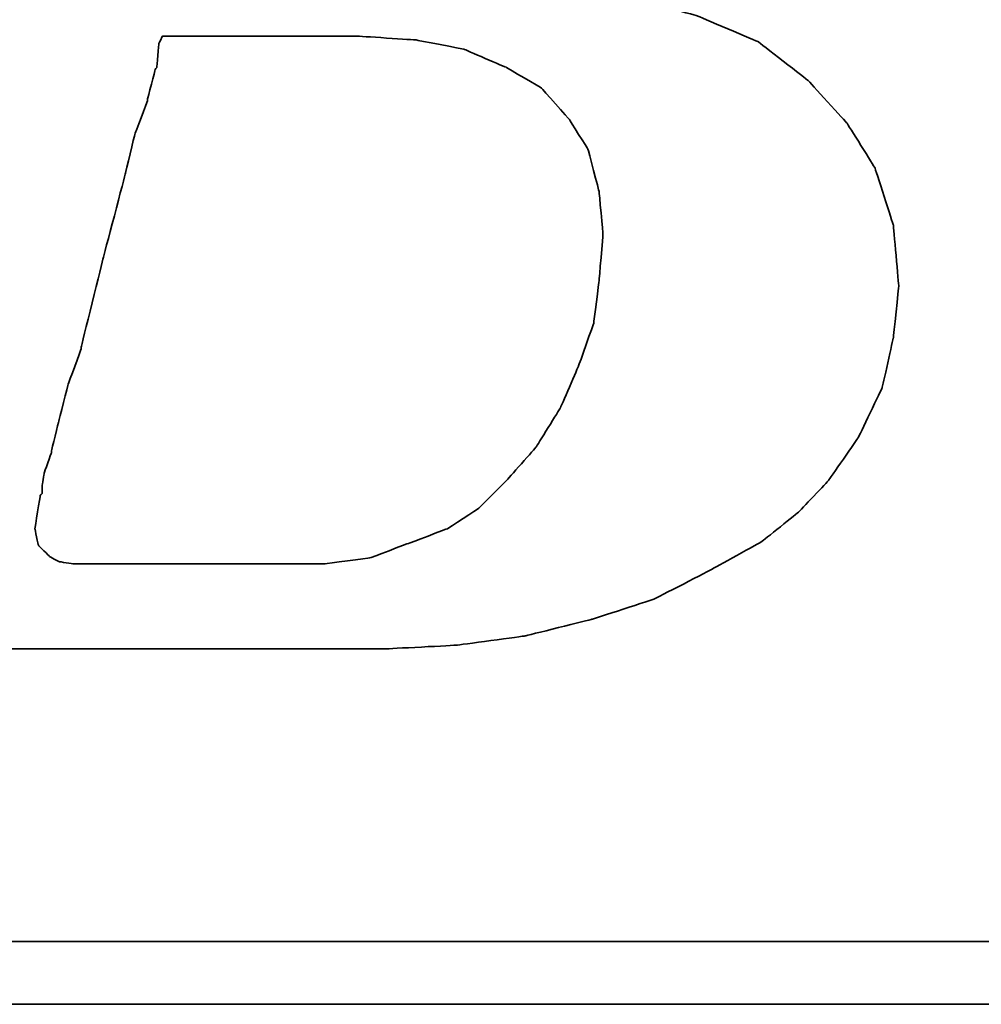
# Model space of a CAD drawing. Header units: millimetres. Extents: x 416 to 815, y 121 to 252.
# Tile 27 of 51: x 714.18 to 716.13, y 160.68 to 162.67. Entities that reach past the tile are written whole.
import ezdxf

# ---------------------------------------------------------------- set-up
doc = ezdxf.new("R2010")
doc.units = ezdxf.units.MM
doc.layers.add('DIM', color=4, linetype='CONTINUOUS')
doc.layers.add('layer 1', color=7, linetype='CONTINUOUS')

# ---------------------------------------------------------------- blocks, each defined once
blk = doc.blocks.new('TBI MOTION logo(完整正式版)')
at = {"layer": 'layer 1', "color": 22, "lineweight": 35}
for points, knots in [([(-64.65375, -6.86375), (-64.65375, -6.86375), (-64.84375, -7.29625), (-64.84375, -7.29625), (-64.84375, -7.29625), (-64.84375, -7.29625), (-64.86875, -7.34375), (-64.86875, -7.34375), (-64.86875, -7.34375), (-64.86875, -7.34375), (-64.86875, -7.36875), (-64.86875, -7.36875), (-64.86875, -7.36875), (-64.86875, -7.36875), (-65.15375, -7.65375), (-65.15375, -7.65375), (-65.15375, -7.65375), (-65.15375, -7.65375), (-65.17875, -7.65375), (-65.17875, -7.65375), (-65.17875, -7.65375), (-65.17875, -7.65375), (-65.20375, -7.67875), (-65.20375, -7.67875), (-65.20375, -7.67875), (-65.20375, -7.67875), (-65.58875, -7.87125), (-65.58875, -7.87125), (-65.58875, -7.87125), (-65.58875, -7.87125), (-65.63375, -7.87125), (-65.63375, -7.87125), (-65.63375, -7.87125), (-65.63375, -7.87125), (-65.65875, -7.89375), (-65.65875, -7.89375), (-65.65875, -7.89375), (-65.65875, -7.89375), (-66.09375, -7.94375), (-66.09375, -7.94375), (-66.09375, -7.94375), (-66.09375, -7.94375), (-66.11375, -7.94375), (-66.11375, -7.94375), (-66.11375, -7.94375), (-66.11375, -7.94375), (-66.16375, -7.94375), (-66.16375, -7.94375), (-66.16375, -7.94375), (-66.16375, -7.94375), (-66.30875, -7.94375), (-66.30875, -7.94375), (-66.30875, -7.94375), (-66.30875, -7.94375), (-66.69375, -7.94375), (-66.69375, -7.94375), (-66.69375, -7.94375), (-66.69375, -7.94375), (-67.07375, -7.94375), (-67.07375, -7.94375), (-67.07375, -7.94375), (-67.07375, -7.94375), (-67.12375, -7.94375), (-67.12375, -7.94375), (-67.12375, -7.94375), (-67.12375, -7.94375), (-67.12375, -7.96625), (-67.12375, -7.96625), (-67.12375, -7.96625), (-67.12375, -7.96625), (-67.14875, -7.99125), (-67.14875, -7.99125), (-67.14875, -7.99125), (-67.14875, -7.99125), (-67.24375, -8.34875), (-67.24375, -8.34875), (-67.24375, -8.34875), (-67.24375, -8.34875), (-67.31375, -8.68625), (-67.31375, -8.68625), (-67.31375, -8.68625), (-67.31375, -8.68625), (-67.26875, -8.68625), (-67.26875, -8.68625), (-67.26875, -8.68625), (-67.26875, -8.68625), (-67.07375, -8.68625), (-67.07375, -8.68625), (-67.07375, -8.68625), (-67.07375, -8.68625), (-66.54875, -8.68625), (-66.54875, -8.68625), (-66.54875, -8.68625), (-66.54875, -8.68625), (-65.82625, -8.68625), (-65.82625, -8.68625), (-65.82625, -8.68625), (-65.82625, -8.68625), (-65.01375, -8.68625), (-65.01375, -8.68625), (-65.01375, -8.68625), (-65.01375, -8.68625), (-64.05375, -8.68625), (-64.05375, -8.68625), (-64.05375, -8.68625), (-64.05375, -8.68625), (-62.08375, -8.68625), (-62.08375, -8.68625), (-62.08375, -8.68625), (-62.08375, -8.68625), (-60.06875, -8.68625), (-60.06875, -8.68625), (-60.06875, -8.68625), (-60.06875, -8.68625), (-59.10875, -8.68625), (-59.10875, -8.68625), (-59.10875, -8.68625), (-59.10875, -8.68625), (-58.29375, -8.68625), (-58.29375, -8.68625), (-58.29375, -8.68625), (-58.29375, -8.68625), (-57.57375, -8.68625), (-57.57375, -8.68625), (-57.57375, -8.68625), (-57.57375, -8.68625), (-57.04875, -8.68625), (-57.04875, -8.68625), (-57.04875, -8.68625), (-57.04875, -8.68625), (-56.85375, -8.68625), (-56.85375, -8.68625), (-56.85375, -8.68625), (-56.85375, -8.68625), (-56.70875, -8.68625), (-56.70875, -8.68625), (-56.70875, -8.68625), (-56.70875, -8.68625), (-56.61375, -8.68625), (-56.61375, -8.68625), (-56.61375, -8.68625), (-56.61375, -8.68625), (-56.56875, -8.68625), (-56.56875, -8.68625), (-56.56875, -8.68625), (-56.56875, -8.68625), (-55.65375, -8.63875), (-55.65375, -8.63875), (-55.65375, -8.63875), (-55.65375, -8.63875), (-54.76875, -8.51875), (-54.76875, -8.51875), (-54.76875, -8.51875), (-54.76875, -8.51875), (-53.90375, -8.30375), (-53.90375, -8.30375), (-53.90375, -8.30375), (-53.90375, -8.30375), (-53.08875, -8.03875), (-53.08875, -8.03875), (-53.08875, -8.03875), (-53.08875, -8.03875), (-52.34375, -7.65375), (-52.34375, -7.65375), (-52.34375, -7.65375), (-52.34375, -7.65375), (-51.69875, -7.29625), (-51.69875, -7.29625), (-51.69875, -7.29625), (-51.69875, -7.29625), (-51.21875, -6.91125), (-51.21875, -6.91125), (-51.21875, -6.91125), (-51.21875, -6.91125), (-50.83375, -6.50375), (-50.83375, -6.50375), (-50.83375, -6.50375), (-50.83375, -6.50375), (-50.44875, -5.94875), (-50.44875, -5.94875), (-50.44875, -5.94875), (-50.44875, -5.94875), (-50.13875, -5.30375), (-50.13875, -5.30375), (-50.13875, -5.30375), (-50.13875, -5.30375), (-49.99375, -4.65375), (-49.99375, -4.65375), (-49.99375, -4.65375), (-49.99375, -4.65375), (-49.92375, -3.98375), (-49.92375, -3.98375), (-49.92375, -3.98375), (-49.92375, -3.98375), (-49.99375, -3.19374), (-49.99375, -3.19374), (-49.99375, -3.19374), (-49.99375, -3.19374), (-50.23374, -2.44874), (-50.23374, -2.44874), (-50.23374, -2.44874), (-50.23374, -2.44874), (-50.59375, -1.87374), (-50.59375, -1.87374), (-50.59375, -1.87374), (-50.59375, -1.87374), (-51.09875, -1.31874), (-51.09875, -1.31874), (-51.09875, -1.31874), (-51.09875, -1.31874), (-51.74375, -0.81875), (-51.74375, -0.81875), (-51.74375, -0.81875), (-51.74375, -0.81875), (-52.53875, -0.48125), (-52.53875, -0.48125), (-52.53875, -0.48125), (-52.53875, -0.48125), (-53.47375, -0.21875), (-53.47375, -0.21875), (-53.47375, -0.21875), (-53.47375, -0.21875), (-54.52875, -0.04874), (-54.52875, -0.04874), (-54.52875, -0.04874), (-54.52875, -0.04874), (-55.65375, 0.12125), (-55.65375, 0.12125), (-55.65375, 0.12125), (-55.65375, 0.12125), (-54.50375, 0.28624), (-54.50375, 0.28624), (-54.50375, 0.28624), (-54.50375, 0.28624), (-53.83375, 0.38124), (-53.83375, 0.38124), (-53.83375, 0.38124), (-53.83375, 0.38124), (-53.18375, 0.50125), (-53.18375, 0.50125), (-53.18375, 0.50125), (-53.18375, 0.50125), (-52.55875, 0.66874), (-52.55875, 0.66874), (-52.55875, 0.66874), (-52.55875, 0.66874), (-52.03375, 0.86124), (-52.03375, 0.86124), (-52.03375, 0.86124), (-52.03375, 0.86124), (-51.50374, 1.03124), (-51.50374, 1.03124), (-51.50374, 1.03124), (-51.50374, 1.03124), (-51.09875, 1.27125), (-51.09875, 1.27125), (-51.09875, 1.27125), (-51.09875, 1.27125), (-50.71375, 1.48624), (-50.71375, 1.48624), (-50.71375, 1.48624), (-50.71375, 1.48624), (-50.37625, 1.77625), (-50.37625, 1.77625), (-50.37625, 1.77625), (-50.37625, 1.77625), (-49.82375, 2.37625), (-49.82375, 2.37625), (-49.82375, 2.37625), (-49.82375, 2.37625), (-49.41875, 2.99625), (-49.41875, 2.99625), (-49.41875, 2.99625), (-49.41875, 2.99625), (-49.22375, 3.76625), (-49.22375, 3.76625), (-49.22375, 3.76625), (-49.22375, 3.76625), (-49.15375, 4.50874), (-49.15375, 4.50874), (-49.15375, 4.50874), (-49.15375, 4.50874), (-49.20375, 5.25125), (-49.20375, 5.25125), (-49.20375, 5.25125), (-49.20375, 5.25125), (-49.41875, 5.92625), (-49.41875, 5.92625), (-49.41875, 5.92625), (-49.41875, 5.92625), (-49.77875, 6.47625), (-49.77875, 6.47625), (-49.77875, 6.47625), (-49.77875, 6.47625), (-50.33125, 7.02624), (-50.33125, 7.02624), (-50.33125, 7.02624), (-50.33125, 7.02624), (-51.00125, 7.43625), (-51.00125, 7.43625), (-51.00125, 7.43625), (-51.00125, 7.43625), (-51.79375, 7.72625), (-51.79375, 7.72625), (-51.79375, 7.72625), (-51.79375, 7.72625), (-52.72875, 7.89124), (-52.72875, 7.89124), (-52.72875, 7.89124), (-52.72875, 7.89124), (-53.83375, 7.98625), (-53.83375, 7.98625), (-53.83375, 7.98625), (-53.83375, 7.98625), (-53.92875, 7.98625), (-53.92875, 7.98625), (-53.92875, 7.98625), (-53.92875, 7.98625), (-54.26375, 7.98625), (-54.26375, 7.98625), (-54.26375, 7.98625), (-54.26375, 7.98625), (-54.74375, 7.98625), (-54.74375, 7.98625), (-54.74375, 7.98625), (-54.74375, 7.98625), (-55.36875, 7.98625), (-55.36875, 7.98625), (-55.36875, 7.98625), (-55.36875, 7.98625), (-56.13375, 7.98625), (-56.13375, 7.98625), (-56.13375, 7.98625), (-56.13375, 7.98625), (-56.94875, 7.98625), (-56.94875, 7.98625), (-56.94875, 7.98625), (-56.94875, 7.98625), (-58.77625, 7.98625), (-58.77625, 7.98625), (-58.77625, 7.98625), (-58.77625, 7.98625), (-60.59875, 7.98625), (-60.59875, 7.98625), (-60.59875, 7.98625), (-60.59875, 7.98625), (-61.41375, 7.98625), (-61.41375, 7.98625), (-61.41375, 7.98625), (-61.41375, 7.98625), (-62.17875, 7.98625), (-62.17875, 7.98625), (-62.17875, 7.98625), (-62.17875, 7.98625), (-62.80375, 7.98625), (-62.80375, 7.98625), (-62.80375, 7.98625), (-62.80375, 7.98625), (-63.30625, 7.98625), (-63.30625, 7.98625), (-63.30625, 7.98625), (-63.30625, 7.98625), (-63.57375, 7.98625), (-63.57375, 7.98625), (-63.57375, 7.98625), (-63.57375, 7.98625), (-63.57375, 7.96375), (-63.57375, 7.96375), (-63.57375, 7.96375), (-63.57375, 7.96375), (-63.59875, 7.94125), (-63.59875, 7.94125), (-63.59875, 7.94125), (-63.59875, 7.94125), (-63.69375, 7.55625), (-63.69375, 7.55625), (-63.69375, 7.55625), (-63.69375, 7.55625), (-63.76375, 7.24624), (-63.76375, 7.24624), (-63.76375, 7.24624), (-63.76375, 7.24624), (-63.23875, 7.24624), (-63.23875, 7.24624), (-63.23875, 7.24624), (-63.23875, 7.24624), (-62.75875, 7.24624), (-62.75875, 7.24624), (-62.75875, 7.24624), (-62.75875, 7.24624), (-62.61125, 7.24624), (-62.61125, 7.24624), (-62.61125, 7.24624), (-62.61125, 7.24624), (-62.56625, 7.24624), (-62.56625, 7.24624), (-62.56625, 7.24624), (-62.56625, 7.24624), (-62.22875, 7.24624), (-62.22875, 7.24624), (-62.22875, 7.24624), (-62.22875, 7.24624), (-62.20375, 7.24624), (-62.20375, 7.24624), (-62.20375, 7.24624), (-62.20375, 7.24624), (-62.17875, 7.21875), (-62.17875, 7.21875), (-62.17875, 7.21875), (-62.17875, 7.21875), (-61.96375, 7.17125), (-61.96375, 7.17125), (-61.96375, 7.17125), (-61.96375, 7.17125), (-61.72375, 7.12624), (-61.72375, 7.12624), (-61.72375, 7.12624), (-61.72375, 7.12624), (-61.70375, 7.12624), (-61.70375, 7.12624), (-61.70375, 7.12624), (-61.70375, 7.12624), (-61.55875, 7.07624), (-61.55875, 7.07624), (-61.55875, 7.07624), (-61.55875, 7.07624), (-61.50875, 7.07624), (-61.50875, 7.07624), (-61.50875, 7.07624), (-61.50875, 7.07624), (-61.48375, 7.02624), (-61.48375, 7.02624), (-61.48375, 7.02624), (-61.48375, 7.02624), (-61.31875, 6.83375), (-61.31875, 6.83375), (-61.31875, 6.83375), (-61.31875, 6.83375), (-61.29375, 6.81125), (-61.29375, 6.81125), (-61.29375, 6.81125), (-61.29375, 6.81125), (-61.29375, 6.78625), (-61.29375, 6.78625), (-61.29375, 6.78625), (-61.29375, 6.78625), (-61.19875, 6.50124), (-61.19875, 6.50124), (-61.19875, 6.50124), (-61.19875, 6.50124), (-61.17375, 6.45124), (-61.17375, 6.45124), (-61.17375, 6.45124), (-61.17375, 6.45124), (-61.19875, 6.40625), (-61.19875, 6.40625), (-61.19875, 6.40625), (-61.19875, 6.40625), (-61.26875, 5.99624), (-61.26875, 5.99624), (-61.26875, 5.99624), (-61.26875, 5.99624), (-61.26875, 5.85125), (-61.26875, 5.85125), (-61.26875, 5.85125), (-61.26875, 5.85125), (-61.26875, 5.82625), (-61.26875, 5.82625), (-61.26875, 5.82625), (-61.26875, 5.82625), (-61.29375, 5.80625), (-61.29375, 5.80625), (-61.29375, 5.80625), (-61.29375, 5.80625), (-61.34125, 5.66125), (-61.34125, 5.66125), (-61.34125, 5.66125), (-61.34125, 5.66125), (-61.41375, 5.44625), (-61.41375, 5.44625), (-61.41375, 5.44625), (-61.41375, 5.44625), (-61.48375, 5.15625), (-61.48375, 5.15625), (-61.48375, 5.15625), (-61.48375, 5.15625), (-61.58375, 4.82124), (-61.58375, 4.82124), (-61.58375, 4.82124), (-61.58375, 4.82124), (-61.79875, 4.00375), (-61.79875, 4.00375), (-61.79875, 4.00375), (-61.79875, 4.00375), (-62.05875, 2.99625), (-62.05875, 2.99625), (-62.05875, 2.99625), (-62.05875, 2.99625), (-62.34875, 1.91625), (-62.34875, 1.91625), (-62.34875, 1.91625), (-62.34875, 1.91625), (-62.97375, -0.41124), (-62.97375, -0.41124), (-62.97375, -0.41124), (-62.97375, -0.41124), (-63.59875, -2.75875), (-63.59875, -2.75875), (-63.59875, -2.75875), (-63.59875, -2.75875), (-63.88375, -3.86374), (-63.88375, -3.86374), (-63.88375, -3.86374), (-63.88375, -3.86374), (-64.14875, -4.82374), (-64.14875, -4.82374), (-64.14875, -4.82374), (-64.14875, -4.82374), (-64.36375, -5.64125), (-64.36375, -5.64125), (-64.36375, -5.64125), (-64.36375, -5.64125), (-64.43625, -5.97625), (-64.43625, -5.97625), (-64.43625, -5.97625), (-64.43625, -5.97625), (-64.50875, -6.28625), (-64.50875, -6.28625), (-64.50875, -6.28625), (-64.50875, -6.28625), (-64.50875, -6.30875), (-64.50875, -6.30875), (-64.50875, -6.30875), (-64.50875, -6.30875), (-64.57875, -6.50375), (-64.57875, -6.50375), (-64.57875, -6.50375), (-64.57875, -6.50375), (-64.62875, -6.69625), (-64.62875, -6.69625), (-64.62875, -6.69625), (-64.62875, -6.69625), (-64.62875, -6.76875), (-64.62875, -6.76875), (-64.62875, -6.76875), (-64.62875, -6.76875), (-64.62875, -6.81375), (-64.62875, -6.81375), (-64.62875, -6.81375), (-64.62875, -6.81375), (-64.62875, -6.83875), (-64.62875, -6.83875), (-64.62875, -6.83875), (-64.62875, -6.83875), (-64.65375, -6.86375), (-64.65375, -6.86375)], [0, 0, 0, 0, 0.00719424, 0.00719424, 0.00719424, 0.00719425, 0.01438849, 0.01438849, 0.01438849, 0.0143885, 0.02158273, 0.02158273, 0.02158273, 0.02158274, 0.02877698, 0.02877698, 0.02877698, 0.02877699, 0.03597122, 0.03597122, 0.03597122, 0.03597123, 0.04316547, 0.04316547, 0.04316547, 0.04316548, 0.05035971, 0.05035971, 0.05035971, 0.05035972, 0.05755396, 0.05755396, 0.05755396, 0.05755397, 0.0647482, 0.0647482, 0.0647482, 0.06474821, 0.07194245, 0.07194245, 0.07194245, 0.07194246, 0.07913669, 0.07913669, 0.07913669, 0.0791367, 0.08633094, 0.08633094, 0.08633094, 0.08633095, 0.09352518, 0.09352518, 0.09352518, 0.09352519, 0.10071942, 0.10071942, 0.10071942, 0.10071943, 0.10791367, 0.10791367, 0.10791367, 0.10791368, 0.11510791, 0.11510791, 0.11510791, 0.11510792, 0.12230216, 0.12230216, 0.12230216, 0.12230217, 0.1294964, 0.1294964, 0.1294964, 0.12949641, 0.13669065, 0.13669065, 0.13669065, 0.13669066, 0.14388489, 0.14388489, 0.14388489, 0.1438849, 0.15107914, 0.15107914, 0.15107914, 0.15107915, 0.15827338, 0.15827338, 0.15827338, 0.15827339, 0.16546763, 0.16546763, 0.16546763, 0.16546764, 0.17266187, 0.17266187, 0.17266187, 0.17266188, 0.17985612, 0.17985612, 0.17985612, 0.17985613, 0.18705036, 0.18705036, 0.18705036, 0.18705037, 0.1942446, 0.1942446, 0.1942446, 0.19424461, 0.20143885, 0.20143885, 0.20143885, 0.20143886, 0.20863309, 0.20863309, 0.20863309, 0.2086331, 0.21582734, 0.21582734, 0.21582734, 0.21582735, 0.22302158, 0.22302158, 0.22302158, 0.22302159, 0.23021583, 0.23021583, 0.23021583, 0.23021584, 0.23741007, 0.23741007, 0.23741007, 0.23741008, 0.24460432, 0.24460432, 0.24460432, 0.24460433, 0.25179856, 0.25179856, 0.25179856, 0.25179857, 0.25899281, 0.25899281, 0.25899281, 0.25899282, 0.26618705, 0.26618705, 0.26618705, 0.26618706, 0.27338129, 0.27338129, 0.27338129, 0.2733813, 0.28057554, 0.28057554, 0.28057554, 0.28057555, 0.28776978, 0.28776978, 0.28776978, 0.28776979, 0.29496403, 0.29496403, 0.29496403, 0.29496404, 0.30215827, 0.30215827, 0.30215827, 0.30215828, 0.30935252, 0.30935252, 0.30935252, 0.30935253, 0.31654676, 0.31654676, 0.31654676, 0.31654677, 0.32374101, 0.32374101, 0.32374101, 0.32374102, 0.33093525, 0.33093525, 0.33093525, 0.33093526, 0.3381295, 0.3381295, 0.3381295, 0.33812951, 0.34532374, 0.34532374, 0.34532374, 0.34532375, 0.35251799, 0.35251799, 0.35251799, 0.352518, 0.35971223, 0.35971223, 0.35971223, 0.35971224, 0.36690647, 0.36690647, 0.36690647, 0.36690648, 0.37410072, 0.37410072, 0.37410072, 0.37410073, 0.38129496, 0.38129496, 0.38129496, 0.38129497, 0.38848921, 0.38848921, 0.38848921, 0.38848922, 0.39568345, 0.39568345, 0.39568345, 0.39568346, 0.4028777, 0.4028777, 0.4028777, 0.40287771, 0.41007194, 0.41007194, 0.41007194, 0.41007195, 0.41726619, 0.41726619, 0.41726619, 0.4172662, 0.42446043, 0.42446043, 0.42446043, 0.42446044, 0.43165468, 0.43165468, 0.43165468, 0.43165469, 0.43884892, 0.43884892, 0.43884892, 0.43884893, 0.44604317, 0.44604317, 0.44604317, 0.44604318, 0.45323741, 0.45323741, 0.45323741, 0.45323742, 0.46043165, 0.46043165, 0.46043165, 0.46043166, 0.4676259, 0.4676259, 0.4676259, 0.46762591, 0.47482014, 0.47482014, 0.47482014, 0.47482015, 0.48201439, 0.48201439, 0.48201439, 0.4820144, 0.48920863, 0.48920863, 0.48920863, 0.48920864, 0.49640288, 0.49640288, 0.49640288, 0.49640289, 0.50359712, 0.50359712, 0.50359712, 0.50359713, 0.51079137, 0.51079137, 0.51079137, 0.51079138, 0.51798561, 0.51798561, 0.51798561, 0.51798562, 0.52517986, 0.52517986, 0.52517986, 0.52517987, 0.5323741, 0.5323741, 0.5323741, 0.53237411, 0.53956835, 0.53956835, 0.53956835, 0.53956836, 0.54676259, 0.54676259, 0.54676259, 0.5467626, 0.55395683, 0.55395683, 0.55395683, 0.55395684, 0.56115108, 0.56115108, 0.56115108, 0.56115109, 0.56834532, 0.56834532, 0.56834532, 0.56834533, 0.57553957, 0.57553957, 0.57553957, 0.57553958, 0.58273381, 0.58273381, 0.58273381, 0.58273382, 0.58992806, 0.58992806, 0.58992806, 0.58992807, 0.5971223, 0.5971223, 0.5971223, 0.59712231, 0.60431655, 0.60431655, 0.60431655, 0.60431656, 0.61151079, 0.61151079, 0.61151079, 0.6115108, 0.61870504, 0.61870504, 0.61870504, 0.61870505, 0.62589928, 0.62589928, 0.62589928, 0.62589929, 0.63309353, 0.63309353, 0.63309353, 0.63309354, 0.64028777, 0.64028777, 0.64028777, 0.64028778, 0.64748201, 0.64748201, 0.64748201, 0.64748202, 0.65467626, 0.65467626, 0.65467626, 0.65467627, 0.6618705, 0.6618705, 0.6618705, 0.66187051, 0.66906475, 0.66906475, 0.66906475, 0.66906476, 0.67625899, 0.67625899, 0.67625899, 0.676259, 0.68345324, 0.68345324, 0.68345324, 0.68345325, 0.69064748, 0.69064748, 0.69064748, 0.69064749, 0.69784173, 0.69784173, 0.69784173, 0.69784174, 0.70503597, 0.70503597, 0.70503597, 0.70503598, 0.71223022, 0.71223022, 0.71223022, 0.71223023, 0.71942446, 0.71942446, 0.71942446, 0.71942447, 0.72661871, 0.72661871, 0.72661871, 0.72661872, 0.73381295, 0.73381295, 0.73381295, 0.73381296, 0.74100719, 0.74100719, 0.74100719, 0.7410072, 0.74820144, 0.74820144, 0.74820144, 0.74820145, 0.75539568, 0.75539568, 0.75539568, 0.75539569, 0.76258993, 0.76258993, 0.76258993, 0.76258994, 0.76978417, 0.76978417, 0.76978417, 0.76978418, 0.77697842, 0.77697842, 0.77697842, 0.77697843, 0.78417266, 0.78417266, 0.78417266, 0.78417267, 0.79136691, 0.79136691, 0.79136691, 0.79136692, 0.79856115, 0.79856115, 0.79856115, 0.79856116, 0.8057554, 0.8057554, 0.8057554, 0.80575541, 0.81294964, 0.81294964, 0.81294964, 0.81294965, 0.82014388, 0.82014388, 0.82014388, 0.82014389, 0.82733813, 0.82733813, 0.82733813, 0.82733814, 0.83453237, 0.83453237, 0.83453237, 0.83453238, 0.84172662, 0.84172662, 0.84172662, 0.84172663, 0.84892086, 0.84892086, 0.84892086, 0.84892087, 0.85611511, 0.85611511, 0.85611511, 0.85611512, 0.86330935, 0.86330935, 0.86330935, 0.86330936, 0.8705036, 0.8705036, 0.8705036, 0.87050361, 0.87769784, 0.87769784, 0.87769784, 0.87769785, 0.88489209, 0.88489209, 0.88489209, 0.8848921, 0.89208633, 0.89208633, 0.89208633, 0.89208634, 0.89928058, 0.89928058, 0.89928058, 0.89928059, 0.90647482, 0.90647482, 0.90647482, 0.90647483, 0.91366906, 0.91366906, 0.91366906, 0.91366907, 0.92086331, 0.92086331, 0.92086331, 0.92086332, 0.92805755, 0.92805755, 0.92805755, 0.92805756, 0.9352518, 0.9352518, 0.9352518, 0.93525181, 0.94244604, 0.94244604, 0.94244604, 0.94244605, 0.94964029, 0.94964029, 0.94964029, 0.9496403, 0.95683453, 0.95683453, 0.95683453, 0.95683454, 0.96402878, 0.96402878, 0.96402878, 0.96402879, 0.97122302, 0.97122302, 0.97122302, 0.97122303, 0.97841727, 0.97841727, 0.97841727, 0.97841728, 0.98561151, 0.98561151, 0.98561151, 0.98561152, 0.99280576, 0.99280576, 0.99280576, 0.99280577, 1, 1, 1, 1]), ([(-61.03125, -6.57375), (-61.03125, -6.57375), (-61.03125, -6.67125), (-61.03125, -6.67125), (-61.03125, -6.67125), (-61.03125, -6.67125), (-61.05375, -6.69625), (-61.05375, -6.69625), (-61.05375, -6.69625), (-61.05375, -6.69625), (-61.12375, -7.12875), (-61.12375, -7.12875), (-61.12375, -7.12875), (-61.12375, -7.12875), (-61.07875, -7.34375), (-61.07875, -7.34375), (-61.07875, -7.34375), (-61.07875, -7.34375), (-60.93375, -7.48875), (-60.93375, -7.48875), (-60.93375, -7.48875), (-60.93375, -7.48875), (-60.81375, -7.55625), (-60.81375, -7.55625), (-60.81375, -7.55625), (-60.81375, -7.55625), (-60.62375, -7.58375), (-60.62375, -7.58375), (-60.62375, -7.58375), (-60.62375, -7.58375), (-60.30875, -7.58375), (-60.30875, -7.58375), (-60.30875, -7.58375), (-60.30875, -7.58375), (-59.97375, -7.58375), (-59.97375, -7.58375), (-59.97375, -7.58375), (-59.97375, -7.58375), (-59.87875, -7.58375), (-59.87875, -7.58375), (-59.87875, -7.58375), (-59.87875, -7.58375), (-59.63625, -7.58375), (-59.63625, -7.58375), (-59.63625, -7.58375), (-59.63625, -7.58375), (-58.96875, -7.58375), (-58.96875, -7.58375), (-58.96875, -7.58375), (-58.96875, -7.58375), (-58.29375, -7.58375), (-58.29375, -7.58375), (-58.29375, -7.58375), (-58.29375, -7.58375), (-58.05375, -7.58375), (-58.05375, -7.58375), (-58.05375, -7.58375), (-58.05375, -7.58375), (-57.98375, -7.58375), (-57.98375, -7.58375), (-57.98375, -7.58375), (-57.98375, -7.58375), (-57.35875, -7.58375), (-57.35875, -7.58375), (-57.35875, -7.58375), (-57.35875, -7.58375), (-56.78375, -7.50875), (-56.78375, -7.50875), (-56.78375, -7.50875), (-56.78375, -7.50875), (-56.27875, -7.31875), (-56.27875, -7.31875), (-56.27875, -7.31875), (-56.27875, -7.31875), (-55.77375, -7.12875), (-55.77375, -7.12875), (-55.77375, -7.12875), (-55.77375, -7.12875), (-55.36875, -6.86375), (-55.36875, -6.86375), (-55.36875, -6.86375), (-55.36875, -6.86375), (-55.00875, -6.50375), (-55.00875, -6.50375), (-55.00875, -6.50375), (-55.00875, -6.50375), (-54.62375, -6.06875), (-54.62375, -6.06875), (-54.62375, -6.06875), (-54.62375, -6.06875), (-54.31375, -5.56875), (-54.31375, -5.56875), (-54.31375, -5.56875), (-54.31375, -5.56875), (-54.07375, -5.01625), (-54.07375, -5.01625), (-54.07375, -5.01625), (-54.07375, -5.01625), (-53.87875, -4.46374), (-53.87875, -4.46374), (-53.87875, -4.46374), (-53.87875, -4.46374), (-53.80875, -3.91375), (-53.80875, -3.91375), (-53.80875, -3.91375), (-53.80875, -3.91375), (-53.75875, -3.31375), (-53.75875, -3.31375), (-53.75875, -3.31375), (-53.75875, -3.31375), (-53.80875, -2.75875), (-53.80875, -2.75875), (-53.80875, -2.75875), (-53.80875, -2.75875), (-53.95375, -2.20875), (-53.95375, -2.20875), (-53.95375, -2.20875), (-53.95375, -2.20875), (-54.19375, -1.82625), (-54.19375, -1.82625), (-54.19375, -1.82625), (-54.19375, -1.82625), (-54.55375, -1.41875), (-54.55375, -1.41875), (-54.55375, -1.41875), (-54.55375, -1.41875), (-55.00875, -1.15125), (-55.00875, -1.15125), (-55.00875, -1.15125), (-55.00875, -1.15125), (-55.56125, -0.91375), (-55.56125, -0.91375), (-55.56125, -0.91375), (-55.56125, -0.91375), (-56.18125, -0.79375), (-56.18125, -0.79375), (-56.18125, -0.79375), (-56.18125, -0.79375), (-56.94875, -0.74374), (-56.94875, -0.74374), (-56.94875, -0.74374), (-56.94875, -0.74374), (-56.99875, -0.74374), (-56.99875, -0.74374), (-56.99875, -0.74374), (-56.99875, -0.74374), (-57.09375, -0.74374), (-57.09375, -0.74374), (-57.09375, -0.74374), (-57.09375, -0.74374), (-57.38375, -0.74374), (-57.38375, -0.74374), (-57.38375, -0.74374), (-57.38375, -0.74374), (-57.76875, -0.74374), (-57.76875, -0.74374), (-57.76875, -0.74374), (-57.76875, -0.74374), (-58.24625, -0.74374), (-58.24625, -0.74374), (-58.24625, -0.74374), (-58.24625, -0.74374), (-58.72875, -0.74374), (-58.72875, -0.74374), (-58.72875, -0.74374), (-58.72875, -0.74374), (-59.20875, -0.74374), (-59.20875, -0.74374), (-59.20875, -0.74374), (-59.20875, -0.74374), (-59.46875, -0.74374), (-59.46875, -0.74374), (-59.46875, -0.74374), (-59.46875, -0.74374), (-59.51625, -0.83875), (-59.51625, -0.83875), (-59.51625, -0.83875), (-59.51625, -0.83875), (-59.54375, -1.15125), (-59.54375, -1.15125), (-59.54375, -1.15125), (-59.54375, -1.15125), (-59.56375, -1.17874), (-59.56375, -1.17874), (-59.56375, -1.17874), (-59.56375, -1.17874), (-59.66375, -1.55875), (-59.66375, -1.55875), (-59.66375, -1.55875), (-59.66375, -1.55875), (-59.66375, -1.58375), (-59.66375, -1.58375), (-59.66375, -1.58375), (-59.66375, -1.58375), (-59.82875, -2.01874), (-59.82875, -2.01874), (-59.82875, -2.01874), (-59.82875, -2.01874), (-59.94875, -2.52125), (-59.94875, -2.52125), (-59.94875, -2.52125), (-59.94875, -2.52125), (-60.23875, -3.62375), (-60.23875, -3.62375), (-60.23875, -3.62375), (-60.23875, -3.62375), (-60.52375, -4.77624), (-60.52375, -4.77624), (-60.52375, -4.77624), (-60.52375, -4.77624), (-60.52375, -4.79874), (-60.52375, -4.79874), (-60.52375, -4.79874), (-60.52375, -4.79874), (-60.69125, -5.25375), (-60.69125, -5.25375), (-60.69125, -5.25375), (-60.69125, -5.25375), (-60.81375, -5.73625), (-60.81375, -5.73625), (-60.81375, -5.73625), (-60.81375, -5.73625), (-60.90875, -6.11875), (-60.90875, -6.11875), (-60.90875, -6.11875), (-60.90875, -6.11875), (-60.90875, -6.14375), (-60.90875, -6.14375), (-60.90875, -6.14375), (-60.90875, -6.14375), (-61.00375, -6.40875), (-61.00375, -6.40875), (-61.00375, -6.40875), (-61.00375, -6.40875), (-61.03125, -6.57375), (-61.03125, -6.57375)], [0, 0, 0, 0, 0.01694915, 0.01694915, 0.01694915, 0.01694916, 0.03389831, 0.03389831, 0.03389831, 0.03389832, 0.05084746, 0.05084746, 0.05084746, 0.05084747, 0.06779661, 0.06779661, 0.06779661, 0.06779662, 0.08474576, 0.08474576, 0.08474576, 0.08474577, 0.10169492, 0.10169492, 0.10169492, 0.10169493, 0.11864407, 0.11864407, 0.11864407, 0.11864408, 0.13559322, 0.13559322, 0.13559322, 0.13559323, 0.15254237, 0.15254237, 0.15254237, 0.15254238, 0.16949153, 0.16949153, 0.16949153, 0.16949154, 0.18644068, 0.18644068, 0.18644068, 0.18644069, 0.20338983, 0.20338983, 0.20338983, 0.20338984, 0.22033898, 0.22033898, 0.22033898, 0.22033899, 0.23728814, 0.23728814, 0.23728814, 0.23728815, 0.25423729, 0.25423729, 0.25423729, 0.2542373, 0.27118644, 0.27118644, 0.27118644, 0.27118645, 0.28813559, 0.28813559, 0.28813559, 0.2881356, 0.30508475, 0.30508475, 0.30508475, 0.30508476, 0.3220339, 0.3220339, 0.3220339, 0.32203391, 0.33898305, 0.33898305, 0.33898305, 0.33898306, 0.3559322, 0.3559322, 0.3559322, 0.35593221, 0.37288136, 0.37288136, 0.37288136, 0.37288137, 0.38983051, 0.38983051, 0.38983051, 0.38983052, 0.40677966, 0.40677966, 0.40677966, 0.40677967, 0.42372881, 0.42372881, 0.42372881, 0.42372882, 0.44067797, 0.44067797, 0.44067797, 0.44067798, 0.45762712, 0.45762712, 0.45762712, 0.45762713, 0.47457627, 0.47457627, 0.47457627, 0.47457628, 0.49152542, 0.49152542, 0.49152542, 0.49152543, 0.50847458, 0.50847458, 0.50847458, 0.50847459, 0.52542373, 0.52542373, 0.52542373, 0.52542374, 0.54237288, 0.54237288, 0.54237288, 0.54237289, 0.55932203, 0.55932203, 0.55932203, 0.55932204, 0.57627119, 0.57627119, 0.57627119, 0.5762712, 0.59322034, 0.59322034, 0.59322034, 0.59322035, 0.61016949, 0.61016949, 0.61016949, 0.6101695, 0.62711864, 0.62711864, 0.62711864, 0.62711865, 0.6440678, 0.6440678, 0.6440678, 0.64406781, 0.66101695, 0.66101695, 0.66101695, 0.66101696, 0.6779661, 0.6779661, 0.6779661, 0.67796611, 0.69491525, 0.69491525, 0.69491525, 0.69491526, 0.71186441, 0.71186441, 0.71186441, 0.71186442, 0.72881356, 0.72881356, 0.72881356, 0.72881357, 0.74576271, 0.74576271, 0.74576271, 0.74576272, 0.76271186, 0.76271186, 0.76271186, 0.76271187, 0.77966102, 0.77966102, 0.77966102, 0.77966103, 0.79661017, 0.79661017, 0.79661017, 0.79661018, 0.81355932, 0.81355932, 0.81355932, 0.81355933, 0.83050847, 0.83050847, 0.83050847, 0.83050848, 0.84745763, 0.84745763, 0.84745763, 0.84745764, 0.86440678, 0.86440678, 0.86440678, 0.86440679, 0.88135593, 0.88135593, 0.88135593, 0.88135594, 0.89830508, 0.89830508, 0.89830508, 0.89830509, 0.91525424, 0.91525424, 0.91525424, 0.91525425, 0.93220339, 0.93220339, 0.93220339, 0.9322034, 0.94915254, 0.94915254, 0.94915254, 0.94915255, 0.96610169, 0.96610169, 0.96610169, 0.9661017, 0.98305085, 0.98305085, 0.98305085, 0.98305086, 1, 1, 1, 1]), ([(75.90875, -9.47875), (75.90875, -9.47875), (75.90875, -12.28625), (75.90875, -12.28625), (75.90875, -12.28625), (75.90875, -12.28625), (75.90875, -12.47875), (75.90875, -12.47875), (75.90875, -12.47875), (75.90875, -12.47875), (75.71625, -12.47875), (75.71625, -12.47875), (75.71625, -12.47875), (75.71625, -12.47875), (-88.32875, -12.47875), (-88.32875, -12.47875), (-88.32875, -12.47875), (-88.32875, -12.47875), (-88.32875, -13.29375), (-88.32875, -13.29375), (-88.32875, -13.29375), (-88.32875, -13.29375), (82.89125, -13.29375), (82.89125, -13.29375), (82.89125, -13.29375), (82.89125, -13.29375), (75.90875, -9.47875), (75.90875, -9.47875)], [0, 0, 0, 0, 0.14285714, 0.14285714, 0.14285714, 0.14285715, 0.28571429, 0.28571429, 0.28571429, 0.2857143, 0.42857143, 0.42857143, 0.42857143, 0.42857144, 0.57142857, 0.57142857, 0.57142857, 0.57142858, 0.71428571, 0.71428571, 0.71428571, 0.71428572, 0.85714286, 0.85714286, 0.85714286, 0.85714287, 1, 1, 1, 1])]:
    blk.add_open_spline(points, degree=3, knots=knots, dxfattribs=at)

msp = doc.modelspace()

# ---------------------------------------------------------------- block references
at = {"layer": 'DIM', "color": 7, "xscale": 0.1563722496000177, "yscale": 0.1563722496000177, "zscale": 0.1563722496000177}
msp.add_blockref('TBI MOTION logo(完整正式版)', (723.7687, 162.7543), dxfattribs=at)

doc.saveas('drawing.dxf')
